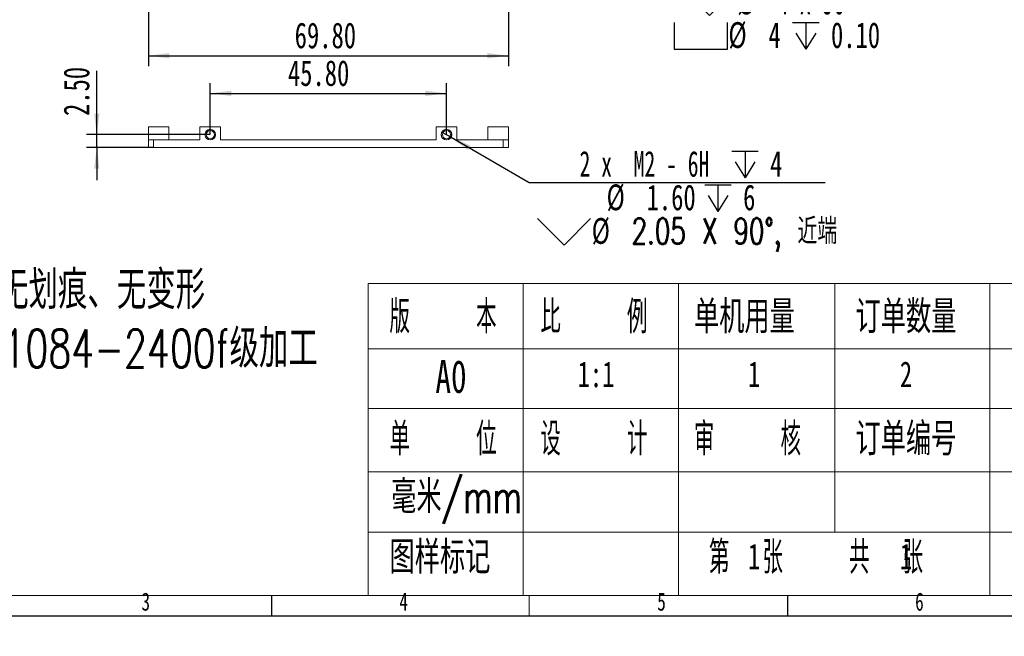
# Model space of a CAD drawing. Header units: millimetres. Extents: x -8 to 916, y -4 to 297.
# Tile 2 of 5: x 121 to 312, y -4 to 116. Entities that reach past the tile are written whole.
import ezdxf

# ---------------------------------------------------------------- set-up
doc = ezdxf.new("R2010")
doc.units = ezdxf.units.MM
for name, color, linetype in [('10', 7, 'Continuous'), ('5', 7, 'Continuous'), ('9', 7, 'Continuous')]:
    doc.layers.add(name, color=color, linetype=linetype)
doc.styles.add('SLDTEXTSTYLE0', font='TXT', dxfattribs={"width": 0.7})
doc.styles.add('SLDTEXTSTYLE1', font='TXT', dxfattribs={"width": 0.7, "bigfont": 'bigfont'})
doc.styles.add('SLDTEXTSTYLE3', font='TXT', dxfattribs={"width": 0.566667, "bigfont": 'bigfont'})
doc.styles.add('SLDTEXTSTYLE4', font='TXT', dxfattribs={"width": 0.633333})
doc.styles.add('SLDTEXTSTYLE5', font='TXT', dxfattribs={"width": 0.642857})
doc.styles.add('SLDTEXTSTYLE6', font='TXT', dxfattribs={"width": 0.616667})
doc.dimstyles.new('SLDDIMSTYLE1', dxfattribs={"dimtxt": 5, "dimasz": 4.08, "dimexe": 0, "dimexo": 0.0625, "dimgap": 1.25, "dimtad": 2, "dimrnd": 1e-09, "dimzin": 4, "dimdsep": 46, "dimtxsty": 'SLDTEXTSTYLE0', "dimsah": 1, "dimcen": 0.09, "dimadec": 0, "dimazin": 1, "dimtfac": 1, "dimtmove": 0, "dimatfit": 0, "dimfxl": 0, "dimfrac": 2, "dimtolj": 1, "dimtzin": 12, "dimarcsym": 0})
doc.dimstyles.new('SLDDIMSTYLE3', dxfattribs={"dimtxt": 5, "dimasz": 4.08, "dimexe": 0, "dimexo": 0.0625, "dimgap": 1.25, "dimtad": 0, "dimtih": 1, "dimtoh": 1, "dimrnd": 1e-09, "dimzin": 4, "dimdsep": 46, "dimtxsty": 'SLDTEXTSTYLE0', "dimblk1": 'NONE', "dimsah": 1, "dimcen": 0, "dimadec": 0, "dimazin": 1, "dimtfac": 1, "dimtmove": 0, "dimatfit": 3, "dimldrblk": 'NONE', "dimfxl": 0, "dimfrac": 2, "dimtolj": 1, "dimtzin": 12, "dimarcsym": 0})
doc.dimstyles.new('SLDDIMSTYLE5', dxfattribs={"dimtxt": 5, "dimasz": 4.08, "dimexe": 0, "dimexo": 0.0625, "dimgap": 1.25, "dimtad": 2, "dimrnd": 1e-09, "dimzin": 4, "dimdsep": 46, "dimtxsty": 'SLDTEXTSTYLE0', "dimsah": 1, "dimcen": 0.09, "dimadec": 0, "dimazin": 1, "dimtfac": 1, "dimtofl": 0, "dimtmove": 0, "dimatfit": 3, "dimfxl": 0, "dimfrac": 2, "dimtolj": 1, "dimtzin": 12, "dimarcsym": 0})
doc.dimstyles.new('SLDDIMSTYLE9', dxfattribs={"dimtxt": 5, "dimasz": 4.08, "dimexe": 0, "dimexo": 0.0625, "dimgap": 1.25, "dimtad": 0, "dimtih": 1, "dimtoh": 1, "dimdec": 6, "dimrnd": 1e-09, "dimzin": 12, "dimdsep": 46, "dimtxsty": 'SLDTEXTSTYLE0', "dimblk1": 'NONE', "dimsah": 1, "dimcen": 0, "dimadec": 0, "dimazin": 3, "dimtfac": 1, "dimtmove": 0, "dimatfit": 3, "dimldrblk": 'NONE', "dimfxl": 0, "dimfrac": 2, "dimtolj": 1, "dimtzin": 12, "dimarcsym": 0})

# ---------------------------------------------------------------- blocks, each defined once
blk = doc.blocks.new('SW_NOTE_0')
at = {"layer": '10', "color": 0, "attachment_point": 1, "style": 'SLDTEXTSTYLE1'}
for s, insert, char_height in [('1\\M+18141\\M+1955C\\M+196CA\\M+195BD\\M+190AE\\M+18141\\M+19DD9锐\\M+18A70\\M+18141\\M+19DD9\\M+196D1\\M+18E68\\M+18141\\M+19DD9划\\M+18DAD\\M+18141\\M+19DD9变\\M+18C60', (0, 9.55), 7.40833), ('2\\M+18141\\M+18F8A\\M+1974C\\M+196A2\\M+1928D\\M+18EDA\\M+190A1\\M+18CF6\\M+18DB7\\M+18BCF\\M+188C2GB/T1084-2400f级\\M+189C1\\M+18D48', (0, -1.83), 7.40833), ('3\\M+18141\\M+196A2\\M+1928D\\M+18D45\\M+188CA\\M+18CF6\\M+18DB7\\M+18BCF\\M+188C2\\M+1817D0.1', (0, -13.21), 7.4083), ('4\\M+18141\\M+196A2\\M+1928D圆\\M+18A70\\M+18BCF为R1.5', (0, -24.58), 7.4083), ('5\\M+18141\\M+196A2\\M+1928D\\M+18EDA\\M+190A1\\M+18E51\\M+18FC6SERP\\M+195B6\\M+18C8F\\M+189C1\\M+18D48', (0, -35.96), 7.4083)]:
    blk.add_mtext(s, dxfattribs=dict(at, insert=insert, char_height=char_height))
blk = doc.blocks.new('SW_SYMBOL_HOLE_SINK')
at = {"layer": '10', "color": 0}
for p, q in [((0, 875), (800, 75)), ((800, 75), (1600, 875))]:
    blk.add_line(p, q, dxfattribs=at)
blk = doc.blocks.new('SW_SYMBOL_HOLE_SPOT')
at = {"layer": '10', "color": 0}
for p, q in [((0, 875), (0, 75)), ((1600, 75), (1600, 875)), ((0, 75), (1600, 75))]:
    blk.add_line(p, q, dxfattribs=at)
blk = doc.blocks.new('SW_SYMBOL_HOLE_DEPTH')
at = {"layer": '10', "color": 0}
for p, q in [((0, 875), (800, 875)), ((400, 875), (400, 75)), ((100, 555), (400, 75)), ((700, 555), (400, 75))]:
    blk.add_line(p, q, dxfattribs=at)
blk = doc.blocks.new('_D_10')
at = {"layer": '10'}
for p, q in [((202.17, 145.95), (205.63, 143.95)), ((205.63, 143.95), (243.52, 122.08)), ((243.52, 122.08), (290.38, 122.08))]:
    blk.add_line(p, q, dxfattribs=at)
blk.add_solid([(205.63, 143.95), (208.91, 141.47), (209.42, 142.35)], dxfattribs=at)
at = {"layer": '10', "xscale": 0.006445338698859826, "yscale": 0.006445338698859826, "zscale": 0.006445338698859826}
for name, p in [('SW_SYMBOL_HOLE_SINK', (249.69, 115.96)), ('SW_SYMBOL_HOLE_SPOT', (247.99, 109.44)), ('SW_SYMBOL_HOLE_DEPTH', (270.96, 109.44))]:
    blk.add_blockref(name, p, dxfattribs=at)
at = {"layer": '10', "char_height": 5, "attachment_point": 1}
for s, insert, style in [('2 x', (245.1, 128.19), 'SLDTEXTSTYLE4'), ('%%c', (253.86, 128.21), 'SLDTEXTSTYLE0'), ('2.20 \\M+18AAE\\M+19153贯\\M+190FA', (261.61, 128.19), 'SLDTEXTSTYLE1'), ('%%c', (260.21, 121.69), 'SLDTEXTSTYLE0'), ('4 X 90°', (267.97, 121.67), 'SLDTEXTSTYLE5'), ('%%c', (258.51, 115.17), 'SLDTEXTSTYLE0'), ('4', (266.27, 115.15), 'SLDTEXTSTYLE0'), ('0.10', (278.4, 115.15), 'SLDTEXTSTYLE0')]:
    blk.add_mtext(s, dxfattribs=dict(at, insert=insert, style=style))
blk = doc.blocks.new('_NONE')
blk = doc.blocks.new('_D_12')
at = {"layer": '10'}
for p, q in [((146.05, 142.65), (146.05, 106.65)), ((215.85, 142.65), (215.85, 106.65)), ((146.05, 108.65), (215.85, 108.65))]:
    blk.add_line(p, q, dxfattribs=at)
for points in [[(146.05, 108.65), (150.13, 108.15), (150.13, 109.16)], [(215.85, 108.65), (211.77, 109.16), (211.77, 108.15)]]:
    blk.add_solid(points, dxfattribs=at)
at = {"layer": '10', "insert": (174.42, 115.1), "char_height": 5, "attachment_point": 1, "style": 'SLDTEXTSTYLE0'}
blk.add_mtext('69.80', dxfattribs=at)
blk = doc.blocks.new('_D_28')
at = {"layer": '10'}
for p, q in [((158.05, 93.34), (158.05, 103.35)), ((203.85, 93.34), (203.85, 103.35)), ((158.05, 101.35), (203.85, 101.35))]:
    blk.add_line(p, q, dxfattribs=at)
for points in [[(158.05, 101.35), (162.13, 100.84), (162.13, 101.86)], [(203.85, 101.35), (199.77, 101.86), (199.77, 100.84)]]:
    blk.add_solid(points, dxfattribs=at)
at = {"layer": '10', "insert": (173.11, 107.79), "char_height": 5, "attachment_point": 1, "style": 'SLDTEXTSTYLE0'}
blk.add_mtext('45.80', dxfattribs=at)
blk = doc.blocks.new('_D_29')
at = {"layer": '10'}
for p, q in [((136.05, 93.34), (136.05, 105.73)), ((158.05, 93.34), (134.05, 93.34)), ((136.05, 90.84), (136.05, 93.34)), ((147.05, 90.84), (134.05, 90.84)), ((136.05, 90.84), (136.05, 84.49))]:
    blk.add_line(p, q, dxfattribs=at)
for points in [[(136.05, 93.34), (136.56, 97.42), (135.54, 97.42)], [(136.05, 90.84), (135.54, 86.76), (136.56, 86.76)]]:
    blk.add_solid(points, dxfattribs=at)
at = {"layer": '10', "insert": (129.6, 96.96), "char_height": 5, "attachment_point": 1, "rotation": 90, "style": 'SLDTEXTSTYLE0'}
blk.add_mtext('2.50', dxfattribs=at)
blk = doc.blocks.new('_D_30')
at = {"layer": '10'}
for p, q in [((202.96, 93.85), (204.74, 92.82)), ((204.74, 92.82), (219.89, 84.07)), ((219.89, 84.07), (277.27, 84.07))]:
    blk.add_line(p, q, dxfattribs=at)
blk.add_solid([(204.74, 92.82), (208.02, 90.34), (208.52, 91.22)], dxfattribs=at)
at = {"layer": '10', "xscale": 0.006445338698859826, "yscale": 0.006445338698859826, "zscale": 0.006445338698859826}
for name, p in [('SW_SYMBOL_HOLE_DEPTH', (259.15, 84.48)), ('SW_SYMBOL_HOLE_DEPTH', (253.91, 77.96)), ('SW_SYMBOL_HOLE_SINK', (221.48, 71.43))]:
    blk.add_blockref(name, p, dxfattribs=at)
at = {"layer": '10', "char_height": 5, "attachment_point": 1}
for s, insert, style in [('2 x  M2 - 6H', (229.65, 90.18), 'SLDTEXTSTYLE6'), ('4', (266.59, 90.18), 'SLDTEXTSTYLE0'), ('%%c', (234.89, 83.68), 'SLDTEXTSTYLE0'), ('1.60', (242.65, 83.66), 'SLDTEXTSTYLE0'), ('6', (261.36, 83.66), 'SLDTEXTSTYLE0'), ('%%c', (232, 77.16), 'SLDTEXTSTYLE0'), ('2.05 X 90\\M+1818B, \\M+18BDF\\M+1925B', (239.75, 77.14), 'SLDTEXTSTYLE1')]:
    blk.add_mtext(s, dxfattribs=dict(at, insert=insert, style=style))

msp = doc.modelspace()

# ---------------------------------------------------------------- linework, layer by layer
at = {"color": 7, "linetype": 'Continuous', "lineweight": 15}
for p, q in [((146.0488312, 94.8352837), (150.0488318, 94.8352837)), ((146.0488312, 94.8352837), (146.0488312, 92.3352838)), ((150.0488318, 94.8352837), (150.0488318, 92.3352838)), ((156.0488328, 94.8352837), (160.0488297, 94.8352837)), ((156.0488328, 94.8352837), (156.0488328, 92.3352838)), ((160.0488297, 94.8352837), (160.0488297, 92.3352838)), ((201.8488314, 94.8352837), (205.8488311, 94.8352837)), ((201.8488314, 94.8352837), (201.8488314, 92.3352838)), ((205.8488311, 94.8352837), (205.8488311, 92.3352838)), ((211.8488312, 94.8352837), (211.8488312, 92.3352838)), ((211.8488312, 94.8352837), (215.8488311, 94.8352837)), ((215.8488311, 94.8352837), (215.8488311, 92.3352838)), ((146.0488312, 90.8352838), (146.0488312, 92.3352838)), ((146.0488312, 92.3352838), (147.0488332, 92.3352838)), ((147.0488332, 92.3352838), (147.0488332, 90.8352838)), ((156.0488328, 92.3352838), (147.0488332, 92.3352838)), ((201.8488314, 92.3352838), (160.0488297, 92.3352838)), ((214.8488312, 92.3352838), (205.8488311, 92.3352838)), ((214.8488312, 90.8352838), (214.8488312, 92.3352838)), ((214.8488312, 92.3352838), (215.8488311, 92.3352838)), ((215.8488311, 92.3352838), (215.8488311, 90.8352838)), ((147.0488332, 90.8352838), (146.0488312, 90.8352838)), ((214.8488312, 90.8352838), (147.0488332, 90.8352838)), ((215.8488311, 90.8352838), (214.8488312, 90.8352838))]:
    msp.add_line(p, q, dxfattribs=at)
for centre, radius in [((158.0488311, 93.3352838), 1.025), ((158.0488311, 93.3352838), 0.8), ((203.8488311, 93.3352838), 1.025), ((203.8488311, 93.3352838), 0.8)]:
    msp.add_circle(centre, radius, dxfattribs=at)
at = {"color": 7, "linetype": 'Continuous', "lineweight": 0}
for centre in [(158.0488311, 93.3352838), (203.8488311, 93.3352838)]:
    msp.add_arc(centre, 1, 255, 195, dxfattribs=at)
at = {"layer": '10', "lineweight": 15}
for p, q in [((188.6785455, 64.4299422), (188.6785455, 3.8961968)), ((188.6785455, 64.4299422), (415, 64.4299422)), ((218.7130609, 64.4299422), (218.7130609, 3.8961968)), ((248.8248044, 64.4299422), (248.8248044, 3.8961968)), ((279.1269497, 64.4299422), (279.1269497, 16.2097292)), ((309.1725917, 64.4299422), (309.1725917, 3.8961968)), ((188.6785455, 51.8098558), (415, 51.8098558)), ((188.6785455, 40.1923342), (415, 40.1923342)), ((188.6785455, 27.931775), (415, 27.931775)), ((188.6785455, 16.2097292), (415, 16.2097292))]:
    msp.add_line(p, q, dxfattribs=at)
at = {"layer": '5', "color": 7, "lineweight": 15}
msp.add_line((0, 3.8961968), (415, 3.8961968), dxfattribs=at)
at = {"layer": '5'}
for p, q in [((170, 0), (170, 3.8961968)), ((270, 0), (270, 3.8961968))]:
    msp.add_line(p, q, dxfattribs=at)
at = {"layer": '5', "lineweight": 15}
msp.add_line((219.8705406, 0), (219.8705406, 3.8961968), dxfattribs=at)
at = {"layer": '9', "color": 7}
msp.add_line((0, 0), (420, 0), dxfattribs=at)

# ---------------------------------------------------------------- block references
at = {"layer": '10'}
msp.add_blockref('SW_NOTE_0', (32.8050681, 57.3718725), dxfattribs=at)

# ---------------------------------------------------------------- texts
for s, insert, char_height, attachment_point, style in [('\\M+194C5    \\M+1967B', (192.8072974, 61.1570778), 6.35, 1, 'SLDTEXTSTYLE3'), ('\\M+194E4    \\M+197E1', (222.0613884, 61.1570778), 6.35, 1, 'SLDTEXTSTYLE3'), ('单\\M+18AF7\\M+19770\\M+197CA', (251.8366274, 61.1570778), 6.35, 1, 'SLDTEXTSTYLE1'), ('订单\\M+19094\\M+197CA', (283.1643048, 61.1570778), 6.35, 1, 'SLDTEXTSTYLE1'), ('A0', (201.703177, 49.583033), 6.35, 1, 'SLDTEXTSTYLE0'), ('1:1', (229.277179, 49.3446491), 5, 1, 'SLDTEXTSTYLE0'), ('1', (262.2952106, 49.3446491), 5, 1, 'SLDTEXTSTYLE0'), ('2', (291.7533845, 49.3446491), 5, 1, 'SLDTEXTSTYLE0'), ('单    \\M+188CA', (192.8190563, 37.4510545), 6.35, 1, 'SLDTEXTSTYLE3'), ('设    计', (222.0613884, 37.4510545), 6.35, 1, 'SLDTEXTSTYLE3'), ('审    \\M+18A6A', (251.8248686, 37.4510545), 6.35, 1, 'SLDTEXTSTYLE3'), ('订单编\\M+18D86', (283.1584253, 37.4510545), 6.35, 1, 'SLDTEXTSTYLE1'), ('\\M+19F7C\\M+195C4/mm', (193.1295497, 26.2771805), 6.35, 1, 'SLDTEXTSTYLE1'), ('图样标记', (192.8072974, 14.4869713), 6.35, 1, 'SLDTEXTSTYLE1'), ('\\M+191E6  张    \\M+18BA4  张', (254.7547854, 14.4869713), 6.35, 1, 'SLDTEXTSTYLE3'), ('1', (262.2952106, 13.9969938), 5, 1, 'SLDTEXTSTYLE0'), ('1', (291.7533845, 13.9969938), 5, 1, 'SLDTEXTSTYLE0'), ('3', (145.5444444, 4.4864279), 3.5, 2, 'SLDTEXTSTYLE0'), ('4', (195.5444444, 4.4864279), 3.5, 2, 'SLDTEXTSTYLE0'), ('5', (245.5444444, 4.4864279), 3.5, 2, 'SLDTEXTSTYLE0'), ('6', (295.546875, 4.4864279), 3.5, 2, 'SLDTEXTSTYLE0')]:
    msp.add_mtext(s, dxfattribs=dict(at, insert=insert, char_height=char_height, attachment_point=attachment_point, style=style))

# ---------------------------------------------------------------- dimensions: what is measured, and where the dimension line sits
dim = msp.add_diameter_dim_2p(p1=(202.1668594, 145.9549162), p2=(205.6308028, 143.9546422), text='2 x <> 完全贯穿\\P{\\fGDT;w}%%c 4 X 90°\\P{\\fGDT;v}%%c 4 {\\fGDT;x} 0.10', dimstyle='SLDDIMSTYLE3', dxfattribs=at)
dim.commit()
dim.dimension.update_dxf_attribs({"geometry": '_D_10', "text_midpoint": (267.7403434, 118.4811648), "dimtype": 163})
for base, p1, p2, angle, dimstyle, picture, middle in [((215.8488311, 108.6547792), (146.0488311, 142.6547792), (215.8488311, 142.6547792), 0, 'SLDDIMSTYLE5', '_D_12', (179.8962739, 108.6547792)), ((136.0488311, 93.3352838), (147.0488311, 90.8352838), (158.0488311, 93.3352838), 90, 'SLDDIMSTYLE1', '_D_29', (136.0488311, 101.34849))]:
    dim = msp.add_linear_dim(base=base, p1=p1, p2=p2, angle=angle, dimstyle=dimstyle, dxfattribs=at)
    dim.commit()
    dim.dimension.update_dxf_attribs({"geometry": picture, "text_midpoint": middle, "dimtype": 160})
dim = msp.add_linear_dim(base=(203.8488311, 101.34849), p1=(158.0488311, 93.3352838), p2=(203.8488311, 93.3352838), dimstyle='SLDDIMSTYLE5', dxfattribs=at)
dim.commit()
dim.dimension.update_dxf_attribs({"geometry": '_D_28', "text_midpoint": (178.5906474, 101.34849), "dimtype": 160})
dim = msp.add_diameter_dim_2p(p1=(202.9612552, 93.8479572), p2=(204.7364071, 92.8226104), text='2 x  M2 - 6H {\\fGDT;x} 4\\P%%c 1.60 {\\fGDT;x} 6\\P{\\fGDT;w}%%c 2.05 X 90°, 近端', dimstyle='SLDDIMSTYLE9', override={"dimpost": '<>'}, dxfattribs=at)
dim.commit()
dim.dimension.update_dxf_attribs({"geometry": '_D_30', "text_midpoint": (249.3746955, 80.4727169), "dimtype": 163})

doc.saveas('drawing.dxf')
